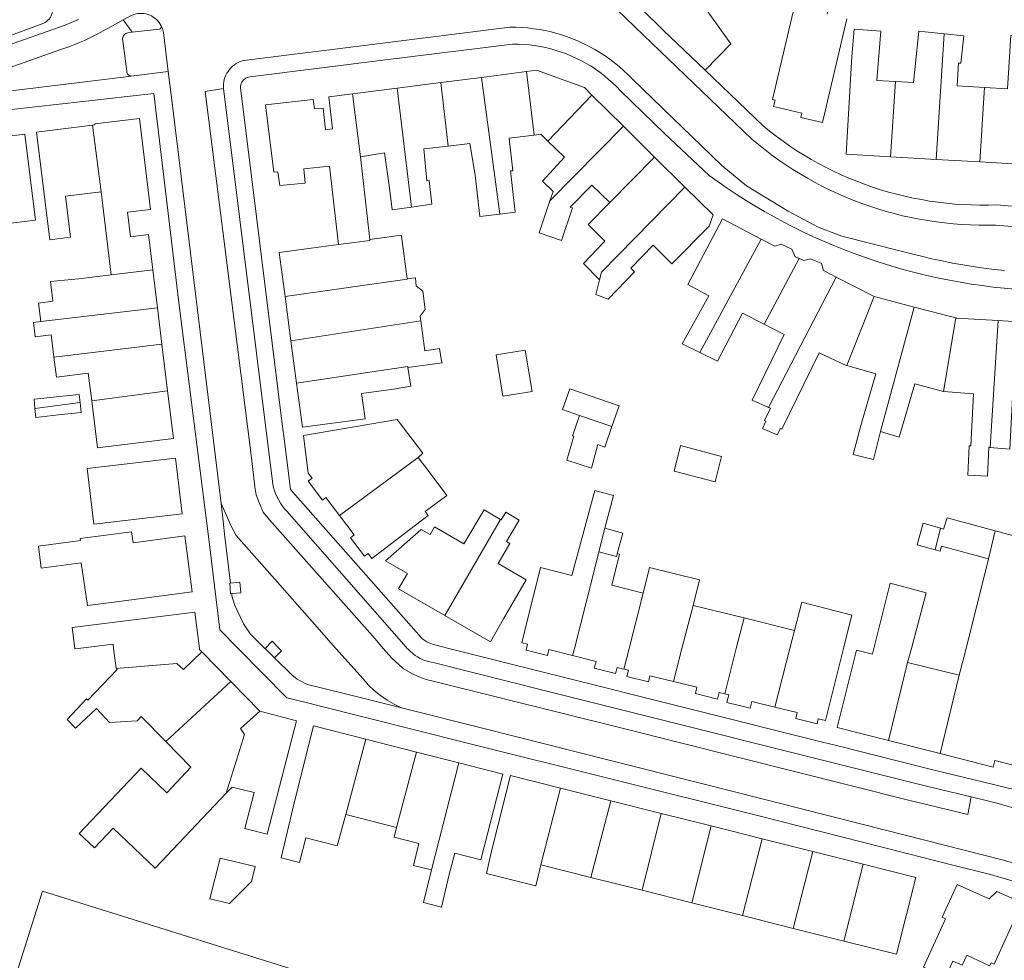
# Model space of a CAD drawing. Header units: metres. Extents: x 89888 to 94270, y 464165 to 468904.
# Tile 92 of 256: x 91685 to 91797, y 466004 to 466111. Entities that reach past the tile are written whole.
import ezdxf

# ---------------------------------------------------------------- set-up
doc = ezdxf.new("R2010")
doc.units = ezdxf.units.M
for name, color, linetype, lineweight in [('B_BEBOUWINGSGRENS_0', 251, 'CONTINUOUS', 13), ('B_TUSSENMUUR_0', 251, 'CONTINUOUS', 13), ('V_WEGGRENS_0', 251, 'CONTINUOUS', 13)]:
    doc.layers.add(name, color=color, linetype=linetype, lineweight=lineweight)

# ---------------------------------------------------------------- blocks, each defined once
blk = doc.blocks.new('OGT_BLOK2_ACAD_1_FMEBLOCK10')
at = {"layer": 'B_BEBOUWINGSGRENS_0'}
for points in [[(7.22, -2.05), (6.71, 2.05), (-7.22, 0.33), (-6.92, -2.05)], [(-6.53, -2.05), (-2.58, -1.56), (-2.52, -2.05)]]:
    blk.add_lwpolyline(points, dxfattribs=at)
blk = doc.blocks.new('OGT_BLOK4_ACAD_1_FMEBLOCK3')
at = {"layer": 'B_BEBOUWINGSGRENS_0'}
blk.add_line((-2.8, 1.13), (-2.52, -1.13), dxfattribs=at)
for points in [[(-7.2, 1.13), (-7.2, 1.09), (-6.81, 1.13)], [(7.2, 0.74), (6.95, 0.99), (6.94, 1.13)]]:
    blk.add_lwpolyline(points, dxfattribs=at)
blk = doc.blocks.new('OGT_BLOK4_ACAD_1_FMEBLOCK28')
at = {"layer": 'V_WEGGRENS_0'}
blk.add_line((-0.94, 0.52), (-0.92, 0.53), dxfattribs=at)
blk.add_lwpolyline([(0.66, 0.53), (0.94, 0.24), (0.14, -0.53)], dxfattribs=at)
blk = doc.blocks.new('OGT_BLOK4_ACAD_1_FMEBLOCK25')
at = {"layer": 'B_BEBOUWINGSGRENS_0'}
for p, q in [((-2.04, 0.8), (-2.2, 0.17)), ((1.77, -0.8), (2.2, 0.8))]:
    blk.add_line(p, q, dxfattribs=at)

msp = doc.modelspace()

# ---------------------------------------------------------------- linework, layer by layer
at = {"layer": 'B_BEBOUWINGSGRENS_0'}
for p, q in [((91742.91, 466104.95), (91737.83, 466104.3)), ((91737.83, 466104.3), (91733.2, 466103.71)), ((91728.26, 466103.08), (91723.19, 466102.43)), ((91733.2, 466103.71), (91728.26, 466103.08)), ((91753.92, 466098.75), (91750.34, 466102.29)), ((91757.45, 466095.26), (91753.92, 466098.75)), ((91725.14, 466085.92), (91724.1, 466095.28)), ((91760.9, 466091.84), (91757.45, 466095.26)), ((91784.23, 466095.3), (91789.4, 466095)), ((91789.4, 466095), (91794.35, 466094.71)), ((91794.35, 466094.71), (91799.38, 466094.41)), ((91694.67, 466091.31), (91695.82, 466081.91)), ((91701.07, 466078.15), (91700.54, 466082.48)), ((91782.37, 466079.43), (91778.06, 466081.65)), ((91715.53, 466079.46), (91716.21, 466074.41)), ((91786.91, 466078.24), (91782.37, 466079.43)), ((91701.57, 466074.04), (91701.07, 466078.15)), ((91791.61, 466077.01), (91786.91, 466078.24)), ((91702.22, 466068.76), (91701.57, 466074.04)), ((91716.21, 466074.41), (91716.85, 466069.63)), ((91742.79, 466073.34), (91739.48, 466072.81)), ((91702.88, 466063.35), (91702.22, 466068.76)), ((91687.17, 466066.75), (91687.28, 466065.73)), ((91760.41, 466062.53), (91759.68, 466059.62)), ((91693.83, 466053.62), (91703.86, 466054.8)), ((91802.09, 466051.24), (91796.07, 466052.87)), ((91767.6, 466042.98), (91761.81, 466044.41)), ((91773.33, 466041.56), (91767.6, 466042.98)), ((91778.88, 466039.53), (91779.03, 466040.15)), ((91709.37, 466035.78), (91706.09, 466039.14)), ((91792.78, 466039.53), (91792.01, 466036.49)), ((91792.01, 466036.49), (91786.15, 466037.92)), ((91712.66, 466032.4), (91709.37, 466035.78)), ((91730.46, 466027.76), (91724.69, 466029.23)), ((91783.98, 466029.09), (91789.84, 466027.6)), ((91735.26, 466026.54), (91730.46, 466027.76)), ((91752.49, 466022.25), (91746.77, 466023.69)), ((91758.21, 466020.81), (91752.49, 466022.25)), ((91722.43, 466020.69), (91728.18, 466019.23)), ((91763.86, 466019.39), (91758.21, 466020.81)), ((91769.66, 466017.93), (91763.86, 466019.39)), ((91775.42, 466016.48), (91769.66, 466017.93)), ((91781.1, 466015.05), (91775.42, 466016.48)), ((91744.54, 466014.98), (91750.23, 466013.55)), ((91750.23, 466013.55), (91756.03, 466012.09)), ((91707, 466011.12), (91709.25, 466010.58)), ((91756.03, 466012.09), (91761.68, 466010.67)), ((91761.68, 466010.67), (91767.42, 466009.22)), ((91767.42, 466009.22), (91773.19, 466007.77)), ((91773.19, 466007.77), (91778.93, 466006.33))]:
    msp.add_line(p, q, dxfattribs=at)
for points in [[(91777.02, 466111.47), (91777.18, 466112.13), (91773.46, 466113), (91770.82, 466101.8), (91771.12, 466101.72), (91770.95, 466100.98), (91774.15, 466100.23), (91774.04, 466099.76), (91776.5, 466099.18), (91779.27, 466110.94)], [(91784.79, 466103.82), (91782.68, 466103.95), (91783.13, 466109.52), (91780.1, 466109.76), (91779.82, 466106.65), (91779.17, 466095.6), (91784.23, 466095.3)], [(91790.3, 466109.23), (91787.43, 466109.52), (91786.83, 466103.7), (91784.79, 466103.82)], [(91794.87, 466103.16), (91791.79, 466103.34), (91791.94, 466105.92), (91792.2, 466105.91), (91792.52, 466109), (91790.3, 466109.23)], [(91800.23, 466108.66), (91800.23, 466108.76), (91800.24, 466108.9), (91797.85, 466109.05), (91797.62, 466105.46), (91797.48, 466103.01), (91794.87, 466103.16)], [(91750.34, 466102.29), (91749.5, 466103.13), (91744.06, 466105.1), (91742.91, 466104.95)], [(91723.19, 466102.43), (91720.52, 466102.09), (91720.93, 466098.46), (91720.13, 466098.34), (91719.86, 466100.8), (91718.89, 466100.72), (91718.71, 466101.79), (91713.33, 466101.18), (91714.25, 466093.53), (91714.73, 466093.58), (91714.96, 466092.05), (91717.81, 466092.31), (91717.65, 466093.94), (91720.57, 466094.24), (91721.58, 466085.33)], [(91700.54, 466082.48), (91700.05, 466086.47), (91697.99, 466086.21), (91697.65, 466088.99), (91700.28, 466089.32), (91699.02, 466099.63), (91693.95, 466099.01), (91693.96, 466098.91), (91693.68, 466098.88)], [(91693.68, 466098.88), (91687.34, 466098.1), (91688.84, 466085.88), (91691.21, 466086.17), (91690.64, 466090.82), (91694.67, 466091.31)], [(91680.97, 466089.5), (91683.22, 466089.77), (91683.48, 466087.64), (91687.22, 466088.1), (91686.03, 466097.84), (91680.06, 466097.11)], [(91739.89, 466088.8), (91741.65, 466089.01), (91741.12, 466093.68), (91741.36, 466093.7), (91740.97, 466097.41), (91743.8, 466097.76)], [(91743.8, 466097.76), (91744.53, 466097.85), (91745.33, 466097.07)], [(91729.87, 466089.57), (91732.18, 466089.9), (91731.87, 466092.59), (91731.63, 466092.56), (91731.29, 466096.2), (91734.02, 466096.51)], [(91734.02, 466096.51), (91736.5, 466096.8), (91737.11, 466093.22), (91737.62, 466088.53), (91739.89, 466088.8)], [(91745.33, 466097.07), (91747.25, 466095.23), (91744.74, 466092.53), (91745.94, 466091.35), (91745.58, 466090.3)], [(91724.1, 466095.28), (91726.82, 466095.74), (91727.36, 466092.03), (91727.7, 466089.27), (91729.87, 466089.57)], [(91745.58, 466090.3), (91744.35, 466086.67), (91746.9, 466085.81), (91748.15, 466089.51), (91747.89, 466089.59), (91750.35, 466092.08), (91752.37, 466090.09)], [(91751.21, 466081.35), (91750.78, 466079.66), (91752.2, 466079.15), (91755.18, 466082.24), (91754.74, 466082.66), (91757.3, 466085.25), (91759.41, 466083.16), (91763.63, 466087.42), (91764.09, 466088.69), (91760.9, 466091.84)], [(91752.37, 466090.09), (91749.91, 466087.6), (91751.79, 466085.73), (91749.37, 466083.17), (91751.21, 466081.35)], [(91769.56, 466085.95), (91765.14, 466088.26), (91761.23, 466080.79), (91763.6, 466079.5), (91760.58, 466074.08), (91762.6, 466073.09)], [(91729.38, 466081.44), (91728.73, 466086.28), (91728.72, 466086.4), (91725.14, 466085.92)], [(91773.87, 466083.74), (91773.4, 466083.94), (91773.02, 466084.83), (91771.8, 466085.36), (91771.11, 466085.14), (91769.56, 466085.95)], [(91721.58, 466085.33), (91714.87, 466084.43), (91715.53, 466079.46)], [(91778.06, 466081.65), (91776.63, 466082.39), (91776.37, 466083.18), (91775.13, 466083.71), (91774.39, 466083.51), (91773.87, 466083.74)], [(91695.82, 466081.91), (91692.11, 466081.45), (91688.93, 466081.13), (91689.21, 466078.91), (91687.55, 466078.7), (91687.82, 466076.61)], [(91730.95, 466076.67), (91730.88, 466077.2), (91731.44, 466077.96), (91731.15, 466080.05), (91730.39, 466080.64), (91730.32, 466081.52), (91730.31, 466081.57), (91729.38, 466081.44)], [(91762.6, 466073.09), (91764.59, 466072.1), (91767.41, 466077.57), (91769.89, 466076.3)], [(91796.42, 466076.72), (91791.65, 466077), (91791.61, 466077.01)], [(91801.27, 466076.48), (91800.57, 466076.54), (91800.26, 466077.08), (91798.76, 466077.15), (91798.13, 466076.62), (91796.42, 466076.72)], [(91687.82, 466076.61), (91686.99, 466076.48), (91687.2, 466074.85), (91688.99, 466075.08), (91689.32, 466072.56)], [(91729.48, 466071.39), (91733.34, 466071.9), (91733.3, 466072.1), (91733.07, 466073.55), (91731.4, 466073.27), (91730.95, 466076.67)], [(91769.89, 466076.3), (91772.08, 466075.17), (91772.16, 466075.12), (91768.53, 466067.68), (91770.36, 466066.87)], [(91689.32, 466072.56), (91689.61, 466070.28), (91693.22, 466070.74), (91693.61, 466067.61)], [(91739.48, 466072.81), (91740.24, 466068.12), (91743.55, 466068.66), (91742.79, 466073.34)], [(91770.36, 466066.87), (91770.59, 466066.77), (91769.93, 466065.37), (91770.07, 466065.3), (91769.71, 466064.47), (91771.36, 466063.76), (91771.74, 466064.47), (91771.89, 466064.39), (91776.13, 466073.04), (91779.18, 466071.61), (91779.24, 466071.6)], [(91779.24, 466071.6), (91782.53, 466070.67), (91780.86, 466064.8), (91779.97, 466061.54), (91782.11, 466061), (91782.29, 466060.96), (91783.07, 466064.13)], [(91727.84, 466068.93), (91729.81, 466069.27), (91729.48, 466071.39)], [(91716.85, 466069.63), (91717.51, 466064.63), (91724.61, 466065.58), (91724.22, 466068.45), (91727.84, 466068.93)], [(91783.07, 466064.13), (91785.18, 466063.48), (91786.98, 466069.53), (91790.23, 466068.66)], [(91692.28, 466067.43), (91692.18, 466068.34), (91689.62, 466068.06), (91687.06, 466067.78), (91687.17, 466066.75)], [(91752.61, 466064.68), (91753.42, 466067.04), (91747.84, 466068.97), (91747.02, 466066.61), (91748.95, 466065.94)], [(91790.23, 466068.66), (91793.64, 466068.41), (91793.34, 466062.49), (91793.15, 466062.49), (91793, 466059.16), (91795.2, 466059.05), (91795.37, 466062.31), (91795.49, 466062.3)], [(91687.28, 466065.73), (91689.85, 466066.01), (91692.41, 466066.29), (91692.28, 466067.43)], [(91693.61, 466067.61), (91694.27, 466062.28), (91702.88, 466063.35)], [(91795.49, 466062.3), (91797.73, 466062.11), (91798.06, 466068.03), (91800.8, 466067.87)], [(91748.95, 466065.94), (91748.15, 466063.63), (91748.29, 466063.59), (91747.5, 466060.87), (91750.3, 466059.99), (91751.03, 466062.64), (91751.81, 466062.37), (91752.61, 466064.68)], [(91730.62, 466061.2), (91731.15, 466061.66), (91728.25, 466065.48), (91717.63, 466063.69), (91718.16, 466059.39), (91718.6, 466058.82), (91718.17, 466058.5), (91719.8, 466056.36), (91720.16, 466056.63), (91721.71, 466054.59)], [(91759.68, 466059.62), (91764.33, 466058.44), (91765.05, 466061.28), (91760.41, 466062.53)], [(91703.86, 466054.8), (91703.11, 466061.11), (91693.09, 466059.92), (91693.83, 466053.62)], [(91731.42, 466055.07), (91733.88, 466056.89), (91731.99, 466059.39), (91730.62, 466061.2)], [(91751.81, 466053.15), (91752.78, 466056.88), (91750.67, 466057.45), (91748.08, 466047.81), (91744.52, 466048.69), (91742.75, 466041.55), (91742.41, 466040.15), (91743.05, 466039.99), (91742.93, 466039.53)], [(91721.71, 466054.59), (91723.38, 466052.4), (91722.97, 466052.08), (91724.55, 466050), (91724.95, 466050.31), (91725.39, 466049.73), (91731.78, 466054.6), (91731.42, 466055.07)], [(91739.97, 466054.16), (91738.12, 466055.25), (91735.82, 466051.38), (91732.47, 466053.31), (91731.98, 466052.46), (91730.98, 466053.03), (91728.44, 466050.78), (91726.94, 466049.45), (91729.42, 466048.02), (91728.42, 466046.29), (91733.67, 466043.26)], [(91739.71, 466049.14), (91741.05, 466051.41), (91740.66, 466051.64), (91742.11, 466054.09), (91740.59, 466054.99), (91740.06, 466054.1), (91739.97, 466054.16)], [(91789.89, 466053.18), (91787.92, 466053.75), (91787.24, 466051.27), (91789.28, 466050.72)], [(91796.07, 466052.87), (91790.65, 466054.34), (91790.24, 466053.07), (91789.89, 466053.18)], [(91698.29, 466051.51), (91698.13, 466052.75), (91692.29, 466051.98), (91692.32, 466051.77), (91687.56, 466051.14), (91687.89, 466048.64), (91692.42, 466049.24), (91693.11, 466044.38), (91696.13, 466044.76)], [(91753.21, 466050.26), (91753.84, 466052.6), (91751.81, 466053.15)], [(91696.13, 466044.76), (91705.01, 466045.94), (91704.16, 466052.29), (91698.29, 466051.51)], [(91756.16, 466045.81), (91752.59, 466046.7), (91753.46, 466050.2), (91753.21, 466050.26)], [(91789.28, 466050.72), (91789.85, 466050.56), (91789.98, 466051.11), (91795.33, 466049.68)], [(91733.67, 466043.26), (91738.83, 466040.29), (91740.32, 466042.87), (91742.87, 466047.31), (91739.71, 466049.14)], [(91795.33, 466049.68), (91792.82, 466039.67), (91792.78, 466039.53)], [(91761.81, 466044.41), (91762.53, 466047.32), (91756.88, 466048.72), (91756.16, 466045.81)], [(91786.58, 466039.53), (91788.27, 466045.84), (91784.17, 466046.92), (91782.33, 466039.53)], [(91779.03, 466040.15), (91779.84, 466043.28), (91774.16, 466044.77), (91773.33, 466041.56)], [(91742.93, 466039.53), (91742.88, 466039.32), (91745.3, 466038.72), (91745.47, 466039.39), (91748.14, 466038.72)], [(91771.08, 466032.87), (91773.63, 466032.24), (91773.46, 466031.56), (91775.88, 466030.96), (91776.02, 466031.55), (91776.85, 466031.35), (91778.88, 466039.53)], [(91782.18, 466038.89), (91780.34, 466039.34), (91778.17, 466030.57), (91783.98, 466029.09)], [(91748.14, 466038.72), (91750.81, 466038.06), (91750.61, 466037.27), (91753.02, 466036.67), (91753.2, 466037.37), (91753.97, 466037.18)], [(91696.37, 466037.26), (91696.49, 466037.14), (91693.15, 466033.67), (91693.01, 466033.8), (91690.81, 466031.47), (91691.77, 466030.49), (91694.16, 466032.73), (91695.61, 466031.11), (91698.76, 466031.33), (91699.23, 466031.82), (91702.03, 466028.96)], [(91753.97, 466037.18), (91754.5, 466037.05), (91754.32, 466036.35), (91756.76, 466035.75), (91756.93, 466036.43), (91759.59, 466035.78)], [(91759.59, 466035.78), (91762.25, 466035.12), (91762.08, 466034.4), (91764.58, 466033.78), (91764.76, 466034.54), (91765.41, 466034.38)], [(91765.41, 466034.38), (91765.87, 466034.26), (91765.65, 466033.41), (91768.28, 466032.76), (91768.47, 466033.52), (91771.08, 466032.87)], [(91708.87, 466023.09), (91709.55, 466023.8), (91712.02, 466023.17), (91710.98, 466019.1), (91713.52, 466018.45), (91716.82, 466031.32), (91712.66, 466032.4)], [(91724.69, 466029.23), (91718.77, 466030.74), (91716.59, 466022.18), (91715.11, 466015.77), (91717.17, 466015.24), (91717.9, 466018.04), (91721.44, 466017.12), (91722.43, 466020.69)], [(91702.03, 466028.96), (91704.86, 466026.06), (91702.13, 466023.15), (91699.22, 466025.93), (91692.18, 466018.55), (91693.91, 466016.9), (91696.04, 466019.13), (91700.79, 466014.61), (91708.87, 466023.09)], [(91789.84, 466027.6), (91795.85, 466026.07), (91796.05, 466026.81), (91798.42, 466026.2), (91798.52, 466026.15)], [(91732.14, 466014.4), (91731.24, 466010.7), (91733.3, 466010.19), (91734.16, 466013.89), (91734.78, 466016.32), (91737.74, 466015.56), (91740.22, 466025.27), (91735.26, 466026.54)], [(91746.77, 466023.69), (91741.12, 466025.11), (91738.93, 466016.39), (91738.38, 466013.99), (91743.98, 466012.58), (91744.54, 466014.98)], [(91728.18, 466019.23), (91727.93, 466018.1), (91730.72, 466017.39), (91730.09, 466014.92), (91732.14, 466014.4)], [(91709.25, 466010.58), (91711.73, 466013.09), (91712.15, 466014.8), (91708.17, 466015.74), (91707, 466011.12)], [(91778.93, 466006.33), (91784.88, 466004.83), (91787.07, 466013.55), (91781.1, 466015.05)], [(91798.23, 466011.08), (91796.27, 466011.97), (91795.39, 466011.11), (91791.78, 466012.76), (91790.09, 466009.04), (91790.46, 466008.87), (91787.95, 466003.37), (91790.46, 466002.23), (91791.3, 466004.07), (91792.35, 466003.59), (91792.87, 466004.72), (91795.46, 466003.54), (91795.62, 466003.88), (91795.98, 466003.72), (91798.67, 466009.62), (91798.17, 466009.85)], [(91684.23, 466000), (91688.04, 466012), (91723.59, 466000.88), (91723.39, 466000)]]:
    msp.add_lwpolyline(points, dxfattribs=at)
at = {"layer": 'B_TUSSENMUUR_0'}
for p, q in [((91790.3, 466109.23), (91789.4, 466095)), ((91742.91, 466104.95), (91743.8, 466097.76)), ((91737.83, 466104.3), (91739.89, 466088.8)), ((91784.79, 466103.82), (91784.23, 466095.3)), ((91728.26, 466103.08), (91729.87, 466089.57)), ((91734.02, 466096.51), (91733.2, 466103.71)), ((91794.87, 466103.16), (91794.35, 466094.71)), ((91723.19, 466102.43), (91724.1, 466095.28)), ((91750.34, 466102.29), (91745.33, 466097.07)), ((91694.67, 466091.31), (91693.68, 466098.88)), ((91745.58, 466090.3), (91753.92, 466098.75)), ((91757.45, 466095.26), (91752.37, 466090.09)), ((91762.6, 466073.09), (91769.56, 466085.95)), ((91773.87, 466083.74), (91769.89, 466076.3)), ((91700.54, 466082.48), (91695.82, 466081.91)), ((91778.06, 466081.65), (91770.36, 466066.87)), ((91782.37, 466079.43), (91779.24, 466071.6)), ((91687.82, 466076.61), (91701.07, 466078.15)), ((91786.91, 466078.24), (91783.07, 466064.13)), ((91791.61, 466077.01), (91790.23, 466068.66)), ((91730.95, 466076.67), (91716.21, 466074.41)), ((91701.57, 466074.04), (91689.32, 466072.56)), ((91702.22, 466068.76), (91693.61, 466067.61)), ((91692.28, 466067.43), (91687.17, 466066.75)), ((91752.61, 466064.68), (91748.95, 466065.94)), ((91730.62, 466061.2), (91721.71, 466054.59)), ((91739.97, 466054.16), (91733.67, 466043.26)), ((91751.14, 466050.5), (91751.81, 466053.15)), ((91789.89, 466053.18), (91789.28, 466050.72)), ((91796.07, 466052.87), (91795.33, 466049.68)), ((91750.32, 466047.26), (91751.14, 466050.5)), ((91748.35, 466039.53), (91750.32, 466047.26)), ((91754.57, 466039.53), (91756.16, 466045.81)), ((91760.55, 466039.53), (91761.81, 466044.41)), ((91766.72, 466039.53), (91767.6, 466042.98)), ((91772.8, 466039.53), (91773.33, 466041.56)), ((91748.14, 466038.72), (91748.35, 466039.53)), ((91753.97, 466037.18), (91754.57, 466039.53)), ((91759.59, 466035.78), (91760.55, 466039.53)), ((91765.41, 466034.38), (91766.72, 466039.53)), ((91771.08, 466032.87), (91772.8, 466039.53)), ((91786.15, 466037.92), (91783.98, 466029.09)), ((91709.37, 466035.78), (91702.03, 466028.96)), ((91792.01, 466036.49), (91789.84, 466027.6)), ((91724.69, 466029.23), (91722.43, 466020.69)), ((91730.46, 466027.76), (91728.18, 466019.23)), ((91735.26, 466026.54), (91732.14, 466014.4)), ((91746.77, 466023.69), (91744.54, 466014.98)), ((91750.23, 466013.55), (91752.49, 466022.25)), ((91756.03, 466012.09), (91758.21, 466020.81)), ((91761.68, 466010.67), (91763.86, 466019.39)), ((91767.42, 466009.22), (91769.66, 466017.93)), ((91773.19, 466007.77), (91775.42, 466016.48)), ((91781.1, 466015.05), (91778.93, 466006.33))]:
    msp.add_line(p, q, dxfattribs=at)
for points in [[(91760.9, 466091.84), (91751.43, 466082.22), (91751.21, 466081.35)], [(91725.14, 466085.92), (91725.16, 466085.81), (91721.58, 466085.33)], [(91729.38, 466081.44), (91729.39, 466081.39), (91715.53, 466079.46)], [(91796.42, 466076.72), (91795.5, 466062.36), (91795.49, 466062.3)], [(91729.48, 466071.39), (91729.45, 466071.52), (91716.85, 466069.63)], [(91753.21, 466050.26), (91753.13, 466049.97), (91751.14, 466050.5)], [(91706.09, 466039.14), (91704, 466037.14), (91703.26, 466037.83), (91696.37, 466037.26)], [(91712.66, 466032.4), (91710.5, 466030.43), (91710.95, 466029.76), (91708.87, 466023.09)]]:
    msp.add_lwpolyline(points, dxfattribs=at)
at = {"layer": 'V_WEGGRENS_0'}
for p, q in [((91697.16, 466110.81), (91698.2, 466109.41)), ((91698.07, 466104.45), (91702.29, 466104.97)), ((91702.29, 466104.97), (91702.65, 466102.02)), ((91706.49, 466102.68), (91708.55, 466103.03)), ((91702.65, 466102.02), (91708.29, 466055.97)), ((91713.25, 466039.53), (91713.27, 466039.52))]:
    msp.add_line(p, q, dxfattribs=at)
for points in [[(91750.06, 466115.01), (91756.19, 466109.07), (91768.47, 466097.3), (91769.22, 466096.68), (91769.98, 466096.08), (91770.75, 466095.49), (91771.53, 466094.92), (91772.33, 466094.38), (91773.15, 466093.85), (91773.97, 466093.34), (91774.81, 466092.85), (91775.65, 466092.38), (91776.51, 466091.93), (91777.38, 466091.5), (91778.26, 466091.1), (91779.15, 466090.71), (91780.05, 466090.35), (91780.95, 466090), (91781.87, 466089.68), (91782.79, 466089.38), (91783.71, 466089.1), (91784.65, 466088.85), (91785.59, 466088.61), (91786.54, 466088.4), (91787.49, 466088.22), (91788.44, 466088.05), (91789.4, 466087.91), (91790.36, 466087.79), (91791.32, 466087.69), (91792.29, 466087.62), (91793.26, 466087.57), (91794.23, 466087.54), (91795.19, 466087.53), (91796.16, 466087.55), (91810.83, 466086.34)], [(91690.4, 466114.09), (91690.26, 466114.01), (91690.12, 466113.91), (91689.99, 466113.8), (91689.88, 466113.68), (91689.78, 466113.54), (91689.69, 466113.39), (91689.62, 466113.24), (91689.06, 466111.4), (91688.98, 466111.22), (91688.88, 466111.06), (91688.76, 466110.91), (91688.63, 466110.77), (91688.49, 466110.64), (91688.33, 466110.53), (91688.17, 466110.44), (91669.37, 466103.48)], [(91763.19, 466105.1), (91758.48, 466109.62), (91753.66, 466114.36)], [(91762.86, 466112.65), (91766.09, 466108.09), (91763.19, 466105.1)], [(91669.65, 466102.83), (91690.61, 466110.21), (91692.09, 466110.86)], [(91670.55, 466100.55), (91689.99, 466107.42), (91690.56, 466107.61), (91691.12, 466107.81), (91691.68, 466108.02), (91692.23, 466108.25), (91692.77, 466108.48), (91693.32, 466108.73), (91693.85, 466108.99), (91694.38, 466109.27), (91694.9, 466109.56), (91695.42, 466109.85), (91697.16, 466110.81)], [(91697.16, 466110.81), (91698.07, 466111.31), (91698.18, 466111.36), (91698.29, 466111.4), (91698.4, 466111.44), (91698.52, 466111.47), (91698.63, 466111.5)], [(91698.63, 466111.5), (91698.85, 466111.54), (91699.08, 466111.55), (91699.3, 466111.55), (91699.53, 466111.53), (91699.75, 466111.49), (91699.96, 466111.43), (91700.18, 466111.35), (91700.38, 466111.26), (91700.58, 466111.14), (91700.76, 466111.01), (91700.94, 466110.86), (91701.1, 466110.7), (91701.24, 466110.53), (91701.38, 466110.34), (91701.49, 466110.14)], [(91698.2, 466109.41), (91697.69, 466109.35), (91697.58, 466109.32), (91697.47, 466109.28), (91697.37, 466109.21), (91697.28, 466109.14), (91697.21, 466109.04), (91697.16, 466108.94), (91697.12, 466108.83), (91697.1, 466108.72), (91697.57, 466104.99), (91697.59, 466104.88), (91697.62, 466104.77), (91697.68, 466104.67), (91697.76, 466104.59), (91697.85, 466104.52), (91697.96, 466104.47), (91698.07, 466104.45)], [(91701.49, 466110.14), (91701.5, 466110.07), (91701.49, 466110), (91701.47, 466109.93), (91701.43, 466109.87), (91701.38, 466109.82), (91701.31, 466109.78), (91701.24, 466109.76), (91698.2, 466109.41)], [(91701.49, 466110.14), (91701.56, 466110), (91701.62, 466109.85), (91701.67, 466109.7), (91701.71, 466109.54), (91701.74, 466109.39), (91702.29, 466104.97)], [(91708.55, 466103.03), (91708.54, 466103.29), (91708.55, 466103.55), (91708.58, 466103.8), (91708.64, 466104.05), (91708.72, 466104.3), (91708.82, 466104.54), (91708.93, 466104.77), (91709.07, 466104.98), (91709.23, 466105.19), (91709.4, 466105.38), (91709.59, 466105.56), (91709.79, 466105.72), (91710, 466105.86), (91710.23, 466105.98), (91710.46, 466106.08), (91710.71, 466106.16), (91710.96, 466106.22), (91711.21, 466106.26), (91711.47, 466106.28), (91725.41, 466108.04), (91741.04, 466109.99), (91741.71, 466109.99), (91742.39, 466109.96), (91743.06, 466109.9), (91743.73, 466109.82), (91744.39, 466109.72), (91745.05, 466109.6), (91745.71, 466109.45), (91746.36, 466109.28), (91747, 466109.08), (91747.64, 466108.86), (91748.27, 466108.62), (91748.89, 466108.36), (91749.5, 466108.08), (91750.1, 466107.77), (91750.69, 466107.45), (91751.26, 466107.1), (91751.83, 466106.73), (91752.38, 466106.35), (91752.92, 466105.94), (91753.44, 466105.52), (91753.94, 466105.07), (91754.43, 466104.61), (91754.91, 466104.14), (91765.09, 466094.29), (91767.89, 466092), (91772.6, 466089.11), (91775.99, 466087.29), (91778.68, 466086.27), (91785.43, 466084.6), (91786.58, 466084.29), (91787.74, 466084), (91788.9, 466083.72), (91790.07, 466083.47), (91791.24, 466083.24), (91792.42, 466083.03), (91793.6, 466082.84), (91794.78, 466082.67), (91795.97, 466082.52), (91797.15, 466082.4)], [(91710.47, 466103.11), (91710.48, 466103.28), (91710.51, 466103.44), (91710.56, 466103.6), (91710.63, 466103.75), (91710.72, 466103.88), (91710.83, 466104.01), (91710.95, 466104.11), (91711.09, 466104.21), (91711.24, 466104.28), (91711.4, 466104.33), (91711.56, 466104.35), (91726.92, 466106.28), (91741.35, 466108.07), (91741.98, 466108.06), (91742.6, 466108.03), (91743.22, 466107.98), (91743.84, 466107.9), (91744.46, 466107.8), (91745.07, 466107.68), (91745.68, 466107.53), (91746.28, 466107.36), (91746.87, 466107.16), (91747.46, 466106.95), (91748.03, 466106.71), (91748.6, 466106.45), (91749.16, 466106.17), (91749.7, 466105.87), (91750.24, 466105.55), (91750.76, 466105.21), (91751.27, 466104.85), (91751.76, 466104.47), (91752.24, 466104.07), (91752.71, 466103.65), (91753.16, 466103.22), (91753.59, 466102.77), (91758.58, 466097.94), (91763.64, 466093.17), (91764.65, 466092.45), (91765.68, 466091.73), (91766.72, 466091.04), (91767.77, 466090.37), (91768.84, 466089.72), (91769.92, 466089.08), (91771.01, 466088.47), (91772.11, 466087.88), (91773.22, 466087.31), (91774.34, 466086.75), (91775.48, 466086.22), (91776.62, 466085.71), (91777.77, 466085.22), (91778.93, 466084.76), (91780.1, 466084.31), (91781.27, 466083.89), (91782.46, 466083.48), (91783.65, 466083.1), (91784.84, 466082.74), (91786.05, 466082.41), (91787.26, 466082.09), (91788.47, 466081.8), (91789.7, 466081.53), (91790.92, 466081.28), (91792.15, 466081.06), (91793.38, 466080.86), (91794.62, 466080.68), (91795.86, 466080.52), (91797.11, 466080.39), (91798.35, 466080.28)], [(91810.1, 466088.64), (91796.26, 466089.84), (91795.31, 466089.81), (91794.36, 466089.81), (91793.4, 466089.83), (91792.45, 466089.87), (91791.5, 466089.93), (91790.55, 466090.02), (91789.6, 466090.13), (91788.65, 466090.27), (91787.71, 466090.43), (91786.78, 466090.61), (91785.84, 466090.81), (91784.92, 466091.04), (91784, 466091.29), (91783.08, 466091.56), (91782.17, 466091.86), (91781.27, 466092.17), (91780.38, 466092.51), (91779.5, 466092.87), (91778.62, 466093.25), (91777.76, 466093.66), (91776.9, 466094.08), (91776.06, 466094.53), (91775.23, 466094.99), (91774.4, 466095.48), (91773.6, 466095.98), (91772.8, 466096.51), (91772.02, 466097.05), (91771.25, 466097.62), (91770.49, 466098.2), (91769.75, 466098.8), (91763.19, 466105.1)], [(91698.07, 466104.45), (91693.46, 466103.88), (91678.83, 466102.08), (91677.89, 466102), (91676.96, 466101.9), (91676.03, 466101.78), (91675.11, 466101.63), (91674.18, 466101.46), (91673.27, 466101.27), (91672.36, 466101.05), (91671.45, 466100.81), (91670.55, 466100.55)], [(91729.4, 466039.53), (91729.29, 466039.65), (91715.74, 466055.08), (91715.48, 466055.37), (91715.25, 466055.68), (91715.03, 466056), (91714.83, 466056.33), (91714.65, 466056.68), (91714.49, 466057.03), (91714.35, 466057.39), (91714.23, 466057.76), (91714.14, 466058.14), (91708.55, 466103.03)], [(91734.12, 466039.53), (91732.68, 466039.89), (91732.41, 466039.96), (91732.14, 466040.04), (91731.88, 466040.15), (91731.63, 466040.28), (91731.4, 466040.43), (91731.17, 466040.59), (91730.96, 466040.78), (91716.15, 466057.54), (91715.4, 466063.63), (91715.3, 466064.41), (91710.47, 466103.11)], [(91671.31, 466098.61), (91672.16, 466098.86), (91673.02, 466099.08), (91673.89, 466099.28), (91674.76, 466099.47), (91675.63, 466099.62), (91676.51, 466099.76), (91677.39, 466099.88), (91678.27, 466099.97), (91679.15, 466100.04), (91700.65, 466102.47)], [(91700.65, 466102.47), (91703.48, 466078.78), (91706.91, 466051.63), (91708.12, 466041.64), (91710.2, 466039.53)], [(91706.49, 466102.68), (91711.72, 466061.13), (91712.11, 466057.84), (91712.27, 466056.95), (91712.62, 466055.97), (91713.06, 466054.97), (91713.79, 466054.13), (91717.68, 466049.72), (91725.74, 466040.61), (91726.68, 466039.53)], [(91721.31, 466039.53), (91718.88, 466042.26), (91714.37, 466047.39), (91709.99, 466052.32), (91709.46, 466053.33), (91708.29, 466055.97)], [(91708.29, 466055.97), (91708.53, 466053.97), (91708.6, 466053.23), (91708.68, 466052.5), (91709.35, 466046.92)], [(91709.49, 466045.74), (91709.36, 466045.73), (91709.26, 466046.91), (91709.35, 466046.92)], [(91709.35, 466046.92), (91710.41, 466047.04), (91710.51, 466045.82), (91709.49, 466045.74)], [(91709.49, 466045.74), (91709.51, 466045.49), (91709.85, 466044.4), (91710.81, 466042.31), (91711.62, 466041.15), (91713.25, 466039.53)], [(91713.28, 466039.53), (91714.09, 466040.34), (91714.87, 466039.53)], [(91710.2, 466039.53), (91715.74, 466033.93), (91718.07, 466033.35), (91719.26, 466033.05), (91736.07, 466028.83), (91769.12, 466020.58), (91788.19, 466015.74), (91791.29, 466014.96), (91795.55, 466013.88), (91796.46, 466013.63), (91797.36, 466013.37), (91798.25, 466013.09), (91799.14, 466012.79), (91800.03, 466012.47), (91800.9, 466012.14), (91801.77, 466011.78), (91808.35, 466008.45)], [(91714.35, 466038.46), (91714.32, 466038.44), (91713.27, 466039.52)], [(91728.73, 466032.79), (91727.93, 466033.22), (91727.13, 466033.66), (91726.37, 466034.17), (91725.65, 466034.74), (91725, 466035.37), (91724.4, 466036.06), (91721.31, 466039.53)], [(91726.68, 466039.53), (91727.64, 466038.43), (91728.94, 466037.26), (91729.92, 466036.69), (91730.72, 466036.29), (91731.56, 466036.01), (91732.62, 466035.72), (91753.91, 466030.43), (91786.26, 466022.33), (91792.99, 466020.67), (91793.38, 466022.68)], [(91793.38, 466022.68), (91788.45, 466023.88), (91745.23, 466034.69), (91732.48, 466037.9), (91732.14, 466037.95), (91731.82, 466038.03), (91731.49, 466038.13), (91731.18, 466038.25), (91730.87, 466038.4), (91730.57, 466038.56), (91730.29, 466038.74), (91730.02, 466038.94), (91729.76, 466039.16), (91729.52, 466039.4), (91729.4, 466039.53)], [(91828.45, 466009.23), (91812, 466017.57), (91802.56, 466022.34), (91801.99, 466022.61), (91789.01, 466025.77), (91777.78, 466028.58), (91776.48, 466028.91), (91746.02, 466036.53), (91734.12, 466039.53)], [(91714.35, 466038.46), (91716.3, 466036.52), (91716.91, 466036.05), (91717.73, 466035.59), (91718.09, 466035.42), (91722.23, 466034.43), (91728.73, 466032.79)], [(91728.73, 466032.79), (91738.09, 466030.43), (91769.82, 466022.44), (91797.02, 466015.52), (91797.8, 466015.3), (91798.58, 466015.07), (91799.35, 466014.82), (91800.12, 466014.55), (91800.88, 466014.27), (91801.63, 466013.96), (91802.38, 466013.64), (91803.11, 466013.3), (91808.14, 466010.84), (91823.34, 466003.07)], [(91793.38, 466022.68), (91795.36, 466022.2), (91796.41, 466021.93), (91797.45, 466021.64), (91798.49, 466021.34), (91799.52, 466021.02), (91800.54, 466020.68), (91800.87, 466020.57)]]:
    msp.add_lwpolyline(points, dxfattribs=at)

# ---------------------------------------------------------------- block references
at = {"layer": 'B_BEBOUWINGSGRENS_0'}
for name, p in [('OGT_BLOK2_ACAD_1_FMEBLOCK10', (91698.61, 466041.58)), ('OGT_BLOK4_ACAD_1_FMEBLOCK3', (91698.89, 466038.4)), ('OGT_BLOK4_ACAD_1_FMEBLOCK25', (91784.38, 466038.73))]:
    msp.add_blockref(name, p, dxfattribs=at)
at = {"layer": 'V_WEGGRENS_0'}
msp.add_blockref('OGT_BLOK4_ACAD_1_FMEBLOCK28', (91714.21, 466039), dxfattribs=at)

doc.saveas('drawing.dxf')
